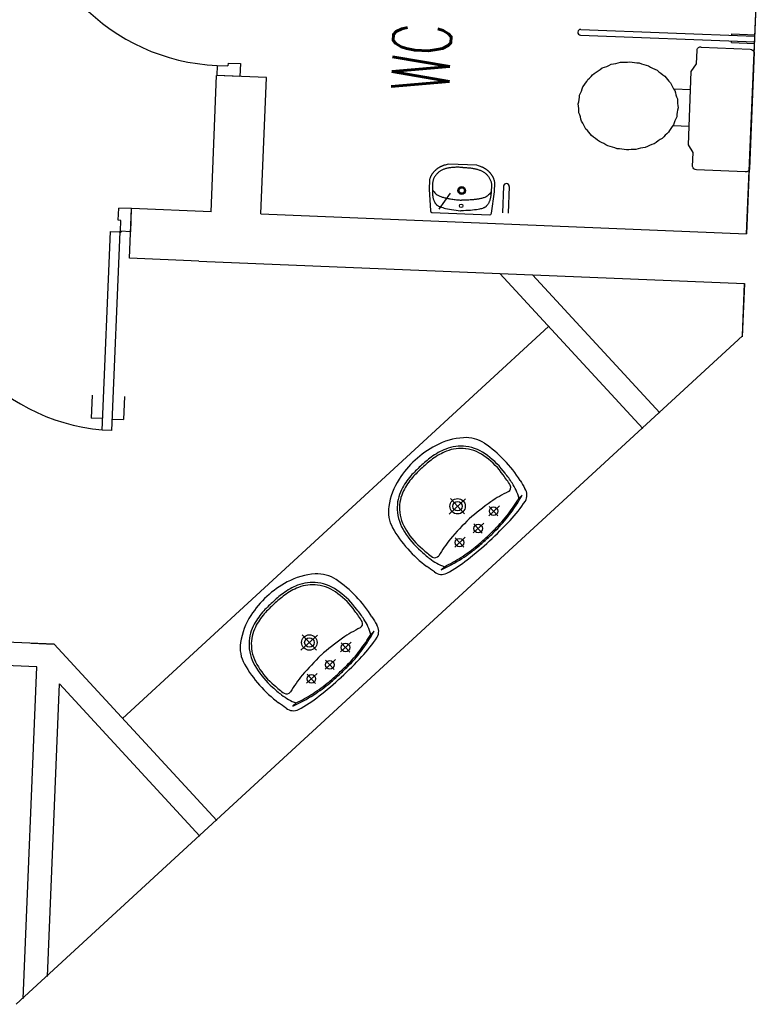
# Model space of a CAD drawing. Header units: millimetres. Extents: x 941089 to 2922714, y 799810 to 1997150.
# Tile 92 of 99: x 1011680 to 1014886, y 967991 to 972244. Entities that reach past the tile are written whole.
import ezdxf

# ---------------------------------------------------------------- set-up
doc = ezdxf.new("R2010")
doc.units = ezdxf.units.MM
doc.header["$LTSCALE"] = 10
doc.linetypes.add('DASHDOT', pattern=[1, 0.5, -0.25, 0, -0.25])
for name, color, linetype in [('FO-00$0$PL-00$0$DOOR', 21, 'Continuous'), ('FO-00$0$PL-00$0$FITTINGS-BATHROOM', 21, 'Continuous'), ('FO-00$0$PL-00$0$FITTINGS-MECH', 21, 'Continuous'), ('FO-00$0$PL-00$0$TEXT-35', 21, 'Continuous'), ('FO-00$0$PL-00$0$WALL-INTERNAL', 21, 'Continuous'), ('FO-00$0$PL-00$1$WALL-INTERNAL', 4, 'Continuous'), ('FO-00$0$WALL-INTERNAL', 4, 'Continuous'), ('FO-00$0$WALL-STUD-PARTITIONS', 2, 'Continuous'), ('REVISION', 1, 'DASHDOT')]:
    doc.layers.add(name, color=color, linetype=linetype)
doc.styles.add('FO-00$0$PL-00$0$PL-01$0$STANDARD', font='romans.shx', dxfattribs={"width": 0.6})

# ---------------------------------------------------------------- blocks, each defined once
blk = doc.blocks.new('FO-00')
at = {"layer": 'FO-00$0$PL-00$0$DOOR', "color": 21}
for p, q in [((1012532.3, 972047.2, 0), (1012530.5, 972003.2, 0)), ((1012532.3, 972047.2, 0), (1012579.1, 972045.3, 0)), ((1012579.6, 972057.2, 0), (1012579.1, 972045.3, 0)), ((1012579.6, 972057.2, 0), (1012632.7, 972055.1, 0)), ((1012632.7, 972055.1, 0), (1012630.4, 971999.1, 0)), ((1012630.1, 971999.1, 0), (1012530.2, 972003.2, 0)), ((1012105.1, 971377.7, 0), (1012107.3, 971430.8, 0)), ((1012163.2, 971428.5, 0), (1012107.3, 971430.8, 0)), ((1012159.1, 971328.6, 0), (1012163.2, 971428.5, 0)), ((1012117.1, 971377.2, 0), (1012105.1, 971377.7, 0)), ((1012115.1, 971330.4, 0), (1012117.1, 971377.2, 0)), ((1012159.1, 971328.6, 0), (1012114.8, 971330.4, 0)), ((1011992.8, 970622.9, 0), (1011988.7, 970522.9, 0)), ((1012132.6, 970617.1, 0), (1012128.5, 970517.2, 0)), ((1012038.6, 970520.9, 0), (1011988.7, 970522.9, 0)), ((1012078.6, 970519.2, 0), (1012128.5, 970517.2, 0))]:
    blk.add_line(p, q, dxfattribs=at)
at = {"layer": 'FO-00$0$PL-00$0$DOOR', "color": 21, "elevation": 0}
blk.add_lwpolyline([(1012071.9, 971329.1), (1012111.8, 971327.4), (1012076.5, 970469.3), (1012036.6, 970470.9)], close=True, dxfattribs=at)
at = {"layer": 'FO-00$0$PL-00$0$DOOR', "color": 21}
blk.add_circle((1012114.8, 971327.4, 0), 3, dxfattribs=at)
for centre, start, end in [((1012567.4, 972908.4, 0), 180.5335, 267.6633), ((1012115.1, 971330.4, 0), 177.6433, 264.773)]:
    blk.add_arc(centre, 862, start, end, dxfattribs=at)
at = {"layer": 'FO-00$0$PL-00$0$FITTINGS-BATHROOM', "color": 21}
for p, q in [((1014102.3, 972202.8, 0), (1014854.2, 972173.1, 0)), ((1014102.3, 972202.8, 0), (1014854.2, 972173.1, 0)), ((1014101.3, 972177.9, 0), (1014853.2, 972148.1, 0)), ((1014101.3, 972177.9, 0), (1014853.2, 972148.1, 0)), ((1014753.4, 972146, 0), (1014753.6, 972152, 0)), ((1014753.4, 972146, 0), (1014753.6, 972152, 0)), ((1014753.4, 972146, 0), (1014853.3, 972142.1, 0)), ((1014753.4, 972146, 0), (1014853.3, 972142.1, 0)), ((1014754.6, 972177, 0), (1014754.9, 972183, 0)), ((1014754.6, 972177, 0), (1014754.9, 972183, 0)), ((1014754.9, 972183, 0), (1014854.8, 972179, 0)), ((1014754.9, 972183, 0), (1014854.8, 972179, 0)), ((1013473, 971592.1, 0), (1013472, 971591.2, 0)), ((1013474, 971593, 0), (1013473, 971592.1, 0)), ((1013475, 971594, 0), (1013474, 971593, 0)), ((1013476, 971594.9, 0), (1013475, 971594, 0)), ((1013476.9, 971595.7, 0), (1013476, 971594.9, 0)), ((1013477.9, 971596.6, 0), (1013476.9, 971595.7, 0)), ((1013478.8, 971597.5, 0), (1013477.9, 971596.6, 0)), ((1013479.8, 971598.3, 0), (1013478.8, 971597.5, 0)), ((1013480.7, 971599.1, 0), (1013479.8, 971598.3, 0)), ((1013481.7, 971599.8, 0), (1013480.7, 971599.1, 0)), ((1013482.6, 971600.5, 0), (1013481.7, 971599.8, 0)), ((1013483.5, 971601.2, 0), (1013482.6, 971600.5, 0)), ((1013484.4, 971601.8, 0), (1013483.5, 971601.2, 0)), ((1013485.3, 971602.4, 0), (1013484.4, 971601.8, 0)), ((1013486.1, 971602.9, 0), (1013485.3, 971602.4, 0)), ((1013487, 971603.4, 0), (1013486.1, 971602.9, 0)), ((1013487.8, 971603.9, 0), (1013487, 971603.4, 0)), ((1013488.6, 971604.4, 0), (1013487.8, 971603.9, 0)), ((1013489.5, 971604.9, 0), (1013488.6, 971604.4, 0)), ((1013490.3, 971605.3, 0), (1013489.5, 971604.9, 0)), ((1013491, 971605.8, 0), (1013490.3, 971605.3, 0)), ((1013491.8, 971606.2, 0), (1013491, 971605.8, 0)), ((1013492.6, 971606.7, 0), (1013491.8, 971606.2, 0)), ((1013493.4, 971607.1, 0), (1013492.6, 971606.7, 0)), ((1013494.2, 971607.5, 0), (1013493.4, 971607.1, 0)), ((1013495, 971608, 0), (1013494.2, 971607.5, 0)), ((1013495.9, 971608.4, 0), (1013495, 971608, 0)), ((1013496.8, 971608.9, 0), (1013495.9, 971608.4, 0)), ((1013497.7, 971609.4, 0), (1013496.8, 971608.9, 0)), ((1013500, 971592.9, 0), (1013497.4, 971591.5, 0)), ((1013498.7, 971609.8, 0), (1013497.7, 971609.4, 0)), ((1013499.7, 971610.4, 0), (1013498.7, 971609.8, 0)), ((1013500.9, 971610.9, 0), (1013499.7, 971610.4, 0)), ((1013502.6, 971594.3, 0), (1013500, 971592.9, 0)), ((1013502.1, 971611.4, 0), (1013500.9, 971610.9, 0)), ((1013503.3, 971612, 0), (1013502.1, 971611.4, 0)), ((1013505.3, 971595.6, 0), (1013502.6, 971594.3, 0)), ((1013504.7, 971612.6, 0), (1013503.3, 971612, 0)), ((1013506.3, 971613.3, 0), (1013504.7, 971612.6, 0)), ((1013508.1, 971596.8, 0), (1013505.3, 971595.6, 0)), ((1013508.1, 971614, 0), (1013506.3, 971613.3, 0)), ((1013510.3, 971614.8, 0), (1013508.1, 971614, 0)), ((1013511, 971598, 0), (1013508.1, 971596.8, 0)), ((1013513, 971615.7, 0), (1013510.3, 971614.8, 0)), ((1013513.9, 971599, 0), (1013511, 971598, 0)), ((1013516.5, 971616.7, 0), (1013513, 971615.7, 0)), ((1013516.9, 971600.1, 0), (1013513.9, 971599, 0)), ((1013520.8, 971617.8, 0), (1013516.5, 971616.7, 0)), ((1013520, 971601, 0), (1013516.9, 971600.1, 0)), ((1013523.1, 971601.9, 0), (1013520, 971601, 0)), ((1013526.2, 971619, 0), (1013520.8, 971617.8, 0)), ((1013526.3, 971602.6, 0), (1013523.1, 971601.9, 0)), ((1013532.7, 971620.4, 0), (1013526.2, 971619, 0)), ((1013529.6, 971603.4, 0), (1013526.3, 971602.6, 0)), ((1013533, 971604, 0), (1013529.6, 971603.4, 0)), ((1013653.8, 971615.4, 0), (1013532.7, 971620.4, 0)), ((1013536.4, 971604.6, 0), (1013533, 971604, 0)), ((1013539.9, 971605.1, 0), (1013536.4, 971604.6, 0)), ((1013543.5, 971605.5, 0), (1013539.9, 971605.1, 0)), ((1013547.2, 971605.9, 0), (1013543.5, 971605.5, 0)), ((1013551, 971606.2, 0), (1013547.2, 971605.9, 0)), ((1013554.9, 971606.4, 0), (1013551, 971606.2, 0)), ((1013559, 971606.6, 0), (1013554.9, 971606.4, 0)), ((1013563.2, 971606.8, 0), (1013559, 971606.6, 0)), ((1013567.6, 971606.8, 0), (1013563.2, 971606.8, 0)), ((1013572.2, 971606.8, 0), (1013567.6, 971606.8, 0)), ((1013577, 971606.7, 0), (1013572.2, 971606.8, 0)), ((1013582, 971606.6, 0), (1013577, 971606.7, 0)), ((1013587.2, 971606.3, 0), (1013582, 971606.6, 0)), ((1013592.7, 971605.9, 0), (1013587.2, 971606.3, 0)), ((1013592.7, 971605.9, 0), (1013598.3, 971605.8, 0)), ((1013598.3, 971605.8, 0), (1013603.5, 971605.7, 0)), ((1013603.5, 971605.7, 0), (1013608.5, 971605.4, 0)), ((1013608.5, 971605.4, 0), (1013613.3, 971605.1, 0)), ((1013613.3, 971605.1, 0), (1013617.9, 971604.8, 0)), ((1013617.9, 971604.8, 0), (1013622.2, 971604.3, 0)), ((1013622.2, 971604.3, 0), (1013626.4, 971603.8, 0)), ((1013626.4, 971603.8, 0), (1013630.4, 971603.3, 0)), ((1013630.4, 971603.3, 0), (1013634.3, 971602.7, 0)), ((1013634.3, 971602.7, 0), (1013638.1, 971602.1, 0)), ((1013638.1, 971602.1, 0), (1013641.8, 971601.4, 0)), ((1013641.8, 971601.4, 0), (1013645.3, 971600.7, 0)), ((1013645.3, 971600.7, 0), (1013648.8, 971599.9, 0)), ((1013648.8, 971599.9, 0), (1013652.1, 971599.1, 0)), ((1013652.1, 971599.1, 0), (1013655.4, 971598.1, 0)), ((1013660.1, 971613.5, 0), (1013653.8, 971615.4, 0)), ((1013655.4, 971598.1, 0), (1013658.6, 971597.2, 0)), ((1013658.6, 971597.2, 0), (1013661.7, 971596.1, 0)), ((1013665.4, 971611.8, 0), (1013660.1, 971613.5, 0)), ((1013661.7, 971596.1, 0), (1013664.8, 971595, 0)), ((1013664.8, 971595, 0), (1013667.8, 971593.8, 0)), ((1013669.6, 971610.3, 0), (1013665.4, 971611.8, 0)), ((1013667.8, 971593.8, 0), (1013670.7, 971592.6, 0)), ((1013673, 971609.1, 0), (1013669.6, 971610.3, 0)), ((1013670.7, 971592.6, 0), (1013673.5, 971591.2, 0)), ((1013675.7, 971608, 0), (1013673, 971609.1, 0)), ((1013677.8, 971607, 0), (1013675.7, 971608, 0)), ((1013679.5, 971606.1, 0), (1013677.8, 971607, 0)), ((1013681, 971605.4, 0), (1013679.5, 971606.1, 0)), ((1013682.3, 971604.6, 0), (1013681, 971605.4, 0)), ((1013683.6, 971603.9, 0), (1013682.3, 971604.6, 0)), ((1013684.7, 971603.3, 0), (1013683.6, 971603.9, 0)), ((1013685.8, 971602.7, 0), (1013684.7, 971603.3, 0)), ((1013686.8, 971602.1, 0), (1013685.8, 971602.7, 0)), ((1013687.7, 971601.5, 0), (1013686.8, 971602.1, 0)), ((1013688.6, 971601, 0), (1013687.7, 971601.5, 0)), ((1013689.4, 971600.4, 0), (1013688.6, 971601, 0)), ((1013690.3, 971599.9, 0), (1013689.4, 971600.4, 0)), ((1013691.1, 971599.4, 0), (1013690.3, 971599.9, 0)), ((1013691.8, 971598.9, 0), (1013691.1, 971599.4, 0)), ((1013692.6, 971598.4, 0), (1013691.8, 971598.9, 0)), ((1013693.3, 971597.9, 0), (1013692.6, 971598.4, 0)), ((1013694.1, 971597.4, 0), (1013693.3, 971597.9, 0)), ((1013694.8, 971596.9, 0), (1013694.1, 971597.4, 0)), ((1013695.6, 971596.3, 0), (1013694.8, 971596.9, 0)), ((1013696.3, 971595.8, 0), (1013695.6, 971596.3, 0)), ((1013697.1, 971595.3, 0), (1013696.3, 971595.8, 0)), ((1013697.9, 971594.7, 0), (1013697.1, 971595.3, 0)), ((1013698.7, 971594.1, 0), (1013697.9, 971594.7, 0)), ((1013699.6, 971593.5, 0), (1013698.7, 971594.1, 0)), ((1013700.4, 971592.9, 0), (1013699.6, 971593.5, 0)), ((1013701.2, 971592.2, 0), (1013700.4, 971592.9, 0)), ((1013702.1, 971591.4, 0), (1013701.2, 971592.2, 0)), ((1013449.2, 971551.9, 0), (1013447.6, 971512.3, 0)), ((1013450.8, 971557.8, 0), (1013450.4, 971556.9, 0)), ((1013451.9, 971560.6, 0), (1013450.8, 971557.8, 0)), ((1013452.8, 971562.8, 0), (1013451.9, 971560.6, 0)), ((1013453.5, 971564.7, 0), (1013452.8, 971562.8, 0)), ((1013454.2, 971566.4, 0), (1013453.5, 971564.7, 0)), ((1013454.8, 971567.9, 0), (1013454.2, 971566.4, 0)), ((1013455.5, 971569.3, 0), (1013454.8, 971567.9, 0)), ((1013456.1, 971570.6, 0), (1013455.5, 971569.3, 0)), ((1013456.7, 971571.8, 0), (1013456.1, 971570.6, 0)), ((1013457.4, 971573, 0), (1013456.7, 971571.8, 0)), ((1013458.1, 971574.2, 0), (1013457.4, 971573, 0)), ((1013458.9, 971575.4, 0), (1013458.1, 971574.2, 0)), ((1013459.7, 971576.7, 0), (1013458.9, 971575.4, 0)), ((1013460.6, 971578, 0), (1013459.7, 971576.7, 0)), ((1013461.6, 971579.3, 0), (1013460.6, 971578, 0)), ((1013462.6, 971580.7, 0), (1013461.6, 971579.3, 0)), ((1013463.6, 971582, 0), (1013462.6, 971580.7, 0)), ((1013464.6, 971583.3, 0), (1013463.6, 971582, 0)), ((1013464.4, 971549.8, 0), (1013463.8, 971547.1, 0)), ((1013465.2, 971552.4, 0), (1013464.4, 971549.8, 0)), ((1013465.7, 971584.6, 0), (1013464.6, 971583.3, 0)), ((1013466.1, 971555, 0), (1013465.2, 971552.4, 0)), ((1013466.8, 971585.8, 0), (1013465.7, 971584.6, 0)), ((1013467.1, 971557.6, 0), (1013466.1, 971555, 0)), ((1013467.8, 971587, 0), (1013466.8, 971585.8, 0)), ((1013468.3, 971560.2, 0), (1013467.1, 971557.6, 0)), ((1013468.9, 971588.1, 0), (1013467.8, 971587, 0)), ((1013469.8, 971562.9, 0), (1013468.3, 971560.2, 0)), ((1013469.9, 971589.2, 0), (1013468.9, 971588.1, 0)), ((1013471.3, 971565.6, 0), (1013469.8, 971562.9, 0)), ((1013471, 971590.2, 0), (1013469.9, 971589.2, 0)), ((1013472, 971591.2, 0), (1013471, 971590.2, 0)), ((1013473.1, 971568.3, 0), (1013471.3, 971565.6, 0)), ((1013474.9, 971570.9, 0), (1013473.1, 971568.3, 0)), ((1013476.9, 971573.5, 0), (1013474.9, 971570.9, 0)), ((1013479, 971576, 0), (1013476.9, 971573.5, 0)), ((1013481.1, 971578.4, 0), (1013479, 971576, 0)), ((1013483.3, 971580.6, 0), (1013481.1, 971578.4, 0)), ((1013485.5, 971582.7, 0), (1013483.3, 971580.6, 0)), ((1013487.8, 971584.7, 0), (1013485.5, 971582.7, 0)), ((1013490.1, 971586.6, 0), (1013487.8, 971584.7, 0)), ((1013492.5, 971588.3, 0), (1013490.1, 971586.6, 0)), ((1013494.9, 971590, 0), (1013492.5, 971588.3, 0)), ((1013497.4, 971591.5, 0), (1013494.9, 971590, 0)), ((1013673.5, 971591.2, 0), (1013676.3, 971589.9, 0)), ((1013676.3, 971589.9, 0), (1013679, 971588.4, 0)), ((1013679, 971588.4, 0), (1013681.6, 971586.9, 0)), ((1013681.6, 971586.9, 0), (1013684.1, 971585.3, 0)), ((1013684.1, 971585.3, 0), (1013686.5, 971583.7, 0)), ((1013686.5, 971583.7, 0), (1013688.9, 971581.9, 0)), ((1013688.9, 971581.9, 0), (1013691.1, 971580.1, 0)), ((1013691.1, 971580.1, 0), (1013693.4, 971578.2, 0)), ((1013693.4, 971578.2, 0), (1013695.5, 971576.1, 0)), ((1013695.5, 971576.1, 0), (1013697.6, 971574, 0)), ((1013697.6, 971574, 0), (1013699.7, 971571.7, 0)), ((1013699.7, 971571.7, 0), (1013701.7, 971569.2, 0)), ((1013701.7, 971569.2, 0), (1013703.6, 971566.7, 0)), ((1013702.9, 971590.7, 0), (1013702.1, 971591.4, 0)), ((1013703.8, 971589.8, 0), (1013702.9, 971590.7, 0)), ((1013703.6, 971566.7, 0), (1013705.5, 971564, 0)), ((1013704.7, 971589, 0), (1013703.8, 971589.8, 0)), ((1013705.5, 971588.1, 0), (1013704.7, 971589, 0)), ((1013706.4, 971587.2, 0), (1013705.5, 971588.1, 0)), ((1013705.5, 971564, 0), (1013707.2, 971561.3, 0)), ((1013707.3, 971586.2, 0), (1013706.4, 971587.2, 0)), ((1013707.2, 971561.3, 0), (1013708.9, 971558.5, 0)), ((1013708.2, 971585.2, 0), (1013707.3, 971586.2, 0)), ((1013709.1, 971584.3, 0), (1013708.2, 971585.2, 0)), ((1013708.9, 971558.5, 0), (1013710.4, 971555.7, 0)), ((1013710, 971583.3, 0), (1013709.1, 971584.3, 0)), ((1013710.9, 971582.3, 0), (1013710, 971583.3, 0)), ((1013710.4, 971555.7, 0), (1013711.7, 971552.9, 0)), ((1013711.9, 971581.2, 0), (1013710.9, 971582.3, 0)), ((1013711.7, 971552.9, 0), (1013712.9, 971550.1, 0)), ((1013712.8, 971580.2, 0), (1013711.9, 971581.2, 0)), ((1013713.7, 971579.1, 0), (1013712.8, 971580.2, 0)), ((1013712.9, 971550.1, 0), (1013713.9, 971547.4, 0)), ((1013714.7, 971577.9, 0), (1013713.7, 971579.1, 0)), ((1013715.6, 971576.8, 0), (1013714.7, 971577.9, 0)), ((1013716.6, 971575.5, 0), (1013715.6, 971576.8, 0)), ((1013717.5, 971574.2, 0), (1013716.6, 971575.5, 0)), ((1013718.5, 971572.8, 0), (1013717.5, 971574.2, 0)), ((1013719.5, 971571.4, 0), (1013718.5, 971572.8, 0)), ((1013720.4, 971570, 0), (1013719.5, 971571.4, 0)), ((1013721.3, 971568.6, 0), (1013720.4, 971570, 0)), ((1013722.1, 971567.2, 0), (1013721.3, 971568.6, 0)), ((1013722.9, 971565.8, 0), (1013722.1, 971567.2, 0)), ((1013723.6, 971564.5, 0), (1013722.9, 971565.8, 0)), ((1013724.3, 971563.2, 0), (1013723.6, 971564.5, 0)), ((1013724.9, 971562, 0), (1013724.3, 971563.2, 0)), ((1013725.5, 971560.7, 0), (1013724.9, 971562, 0)), ((1013726, 971559.4, 0), (1013725.5, 971560.7, 0)), ((1013726.5, 971558.1, 0), (1013726, 971559.4, 0)), ((1013727, 971556.6, 0), (1013726.5, 971558.1, 0)), ((1013727.5, 971555, 0), (1013727, 971556.6, 0)), ((1013728.1, 971553.3, 0), (1013727.5, 971555, 0)), ((1013728.6, 971551.4, 0), (1013728.1, 971553.3, 0)), ((1013729.3, 971549.1, 0), (1013728.6, 971551.4, 0)), ((1013730.2, 971546.2, 0), (1013729.3, 971549.1, 0)), ((1013447.6, 971512.3, 0), (1013452.9, 971418.8, 0)), ((1013461.8, 971510.4, 0), (1013461.7, 971507.4, 0)), ((1013461.7, 971507.4, 0), (1013461.8, 971504.3, 0)), ((1013461.9, 971522.3, 0), (1013461.8, 971519.4, 0)), ((1013461.8, 971519.4, 0), (1013461.8, 971516.4, 0)), ((1013461.8, 971516.4, 0), (1013461.8, 971513.4, 0)), ((1013461.8, 971513.4, 0), (1013461.8, 971510.4, 0)), ((1013462, 971528.1, 0), (1013461.9, 971525.2, 0)), ((1013461.9, 971525.2, 0), (1013461.9, 971522.3, 0)), ((1013462.2, 971533.7, 0), (1013462, 971530.9, 0)), ((1013462, 971530.9, 0), (1013462, 971528.1, 0)), ((1013462.1, 971510.8, 0), (1013465.7, 971505.4, 0)), ((1013462.3, 971536.5, 0), (1013462.2, 971533.7, 0)), ((1013462.6, 971539.2, 0), (1013462.3, 971536.5, 0)), ((1013462.9, 971541.9, 0), (1013462.6, 971539.2, 0)), ((1013463.3, 971544.5, 0), (1013462.9, 971541.9, 0)), ((1013463.8, 971547.1, 0), (1013463.3, 971544.5, 0)), ((1013713.9, 971547.4, 0), (1013714.8, 971544.7, 0)), ((1013714.8, 971544.7, 0), (1013715.4, 971542, 0)), ((1013715.4, 971542, 0), (1013716, 971539.3, 0)), ((1013716, 971508.8, 0), (1013715.8, 971505.9, 0)), ((1013716, 971539.3, 0), (1013716.4, 971536.7, 0)), ((1013716.2, 971511.8, 0), (1013716, 971508.8, 0)), ((1013716.4, 971514.7, 0), (1013716.2, 971511.8, 0)), ((1013716.4, 971536.7, 0), (1013716.6, 971534, 0)), ((1013716.6, 971517.5, 0), (1013716.4, 971514.7, 0)), ((1013716.6, 971534, 0), (1013716.8, 971531.4, 0)), ((1013716.8, 971520.4, 0), (1013716.6, 971517.5, 0)), ((1013716.8, 971531.4, 0), (1013716.9, 971528.7, 0)), ((1013716.9, 971523.2, 0), (1013716.8, 971520.4, 0)), ((1013716.9, 971528.7, 0), (1013716.9, 971525.9, 0)), ((1013716.9, 971525.9, 0), (1013716.9, 971523.2, 0)), ((1013729.6, 971500.7, 0), (1013731.3, 971540.2, 0)), ((1013730.5, 971545.4, 0), (1013730.2, 971546.2, 0)), ((1013768.8, 971524.8, 0), (1013764.2, 971409.8, 0)), ((1013793.8, 971523.8, 0), (1013789.2, 971408.9, 0)), ((1013461.8, 971504.3, 0), (1013461.8, 971501.3, 0)), ((1013461.8, 971501.3, 0), (1013461.9, 971498.2, 0)), ((1013461.9, 971498.2, 0), (1013462, 971495.1, 0)), ((1013462, 971495.1, 0), (1013462.2, 971492, 0)), ((1013462.2, 971492, 0), (1013462.5, 971488.8, 0)), ((1013462.5, 971488.8, 0), (1013462.8, 971485.7, 0)), ((1013462.8, 971485.7, 0), (1013463.2, 971482.6, 0)), ((1013463.2, 971482.6, 0), (1013463.7, 971479.6, 0)), ((1013463.7, 971479.6, 0), (1013464.3, 971476.6, 0)), ((1013464.3, 971476.6, 0), (1013465, 971473.6, 0)), ((1013465, 971473.6, 0), (1013465.7, 971470.8, 0)), ((1013465.7, 971505.4, 0), (1013469.1, 971500.8, 0)), ((1013465.7, 971470.8, 0), (1013466.5, 971468, 0)), ((1013466.5, 971468, 0), (1013467.4, 971465.3, 0)), ((1013467.4, 971465.3, 0), (1013468.4, 971462.8, 0)), ((1013469.1, 971500.8, 0), (1013472.4, 971496.9, 0)), ((1013472.4, 971496.9, 0), (1013475.6, 971493.6, 0)), ((1013475.6, 971493.6, 0), (1013478.7, 971490.9, 0)), ((1013478.7, 971490.9, 0), (1013481.8, 971488.5, 0)), ((1013481.8, 971488.5, 0), (1013484.9, 971486.6, 0)), ((1013484.9, 971486.6, 0), (1013488, 971484.9, 0)), ((1013488, 971484.9, 0), (1013491.3, 971483.3, 0)), ((1013491.3, 971483.3, 0), (1013494.5, 971481.9, 0)), ((1013491.4, 971425.4, 0), (1013540.1, 971494.6, 0)), ((1013494.5, 971481.9, 0), (1013497.9, 971480.6, 0)), ((1013497.9, 971480.6, 0), (1013501.2, 971479.4, 0)), ((1013501.2, 971479.4, 0), (1013504.6, 971478.3, 0)), ((1013504.6, 971478.3, 0), (1013508, 971477.3, 0)), ((1013508, 971477.3, 0), (1013511.4, 971476.4, 0)), ((1013511.4, 971476.4, 0), (1013514.8, 971475.5, 0)), ((1013514.8, 971475.5, 0), (1013518.1, 971474.7, 0)), ((1013518.1, 971474.7, 0), (1013521.5, 971473.9, 0)), ((1013521.5, 971473.9, 0), (1013524.9, 971473.2, 0)), ((1013524.9, 971473.2, 0), (1013528.4, 971472.4, 0)), ((1013528.4, 971472.4, 0), (1013532.2, 971471.7, 0)), ((1013532.2, 971471.7, 0), (1013536.1, 971471, 0)), ((1013536.1, 971471, 0), (1013540.4, 971470.3, 0)), ((1013540.4, 971470.3, 0), (1013545, 971469.6, 0)), ((1013545, 971469.6, 0), (1013549.9, 971468.8, 0)), ((1013549.9, 971468.8, 0), (1013555.2, 971468.1, 0)), ((1013555.2, 971468.1, 0), (1013560.6, 971467.4, 0)), ((1013560.6, 971467.4, 0), (1013566.2, 971466.7, 0)), ((1013566.2, 971466.7, 0), (1013571.7, 971466.1, 0)), ((1013571.7, 971466.1, 0), (1013577.1, 971465.5, 0)), ((1013577.1, 971465.5, 0), (1013582.3, 971465, 0)), ((1013582.3, 971465, 0), (1013587.2, 971464.7, 0)), ((1013592.1, 971464.6, 0), (1013587.2, 971464.7, 0)), ((1013597.3, 971464.7, 0), (1013592.1, 971464.6, 0)), ((1013602.8, 971464.8, 0), (1013597.3, 971464.7, 0)), ((1013608.3, 971464.9, 0), (1013602.8, 971464.8, 0)), ((1013613.9, 971465.2, 0), (1013608.3, 971464.9, 0)), ((1013619.4, 971465.4, 0), (1013613.9, 971465.2, 0)), ((1013624.7, 971465.7, 0), (1013619.4, 971465.4, 0)), ((1013629.7, 971466.1, 0), (1013624.7, 971465.7, 0)), ((1013634.4, 971466.4, 0), (1013629.7, 971466.1, 0)), ((1013638.6, 971466.8, 0), (1013634.4, 971466.4, 0)), ((1013642.7, 971467.1, 0), (1013638.6, 971466.8, 0)), ((1013646.4, 971467.6, 0), (1013642.7, 971467.1, 0)), ((1013650, 971468, 0), (1013646.4, 971467.6, 0)), ((1013653.5, 971468.5, 0), (1013650, 971468, 0)), ((1013656.9, 971469, 0), (1013653.5, 971468.5, 0)), ((1013660.3, 971469.5, 0), (1013656.9, 971469, 0)), ((1013663.7, 971470.1, 0), (1013660.3, 971469.5, 0)), ((1013667.2, 971470.7, 0), (1013663.7, 971470.1, 0)), ((1013670.6, 971471.4, 0), (1013667.2, 971470.7, 0)), ((1013674.1, 971472.2, 0), (1013670.6, 971471.4, 0)), ((1013677.6, 971473.2, 0), (1013674.1, 971472.2, 0)), ((1013681, 971474.2, 0), (1013677.6, 971473.2, 0)), ((1013684.4, 971475.3, 0), (1013681, 971474.2, 0)), ((1013687.7, 971476.6, 0), (1013684.4, 971475.3, 0)), ((1013691, 971478.1, 0), (1013687.7, 971476.6, 0)), ((1013694.3, 971479.8, 0), (1013691, 971478.1, 0)), ((1013697.5, 971481.8, 0), (1013694.3, 971479.8, 0)), ((1013700.9, 971484.3, 0), (1013697.5, 971481.8, 0)), ((1013704.3, 971487.3, 0), (1013700.9, 971484.3, 0)), ((1013707.9, 971490.9, 0), (1013704.3, 971487.3, 0)), ((1013711.7, 971495.2, 0), (1013707.9, 971490.9, 0)), ((1013710, 971466.4, 0), (1013709.1, 971463.5, 0)), ((1013710.9, 971469.3, 0), (1013710, 971466.4, 0)), ((1013711.6, 971472.4, 0), (1013710.9, 971469.3, 0)), ((1013712.3, 971475.4, 0), (1013711.6, 971472.4, 0)), ((1013715.7, 971500.3, 0), (1013711.7, 971495.2, 0)), ((1013712.9, 971478.5, 0), (1013712.3, 971475.4, 0)), ((1013713.4, 971481.6, 0), (1013712.9, 971478.5, 0)), ((1013713.8, 971484.6, 0), (1013713.4, 971481.6, 0)), ((1013714.2, 971487.7, 0), (1013713.8, 971484.6, 0)), ((1013714.6, 971490.8, 0), (1013714.2, 971487.7, 0)), ((1013714.9, 971493.8, 0), (1013714.6, 971490.8, 0)), ((1013715.1, 971496.9, 0), (1013714.9, 971493.8, 0)), ((1013715.4, 971499.9, 0), (1013715.1, 971496.9, 0)), ((1013715.6, 971502.9, 0), (1013715.4, 971499.9, 0)), ((1013715.8, 971505.9, 0), (1013715.6, 971502.9, 0)), ((1013716.7, 971407.9, 0), (1013729.6, 971500.7, 0)), ((1013468.4, 971462.8, 0), (1013469.5, 971460.4, 0)), ((1013469.5, 971460.4, 0), (1013470.6, 971458.1, 0)), ((1013470.6, 971458.1, 0), (1013471.7, 971455.9, 0)), ((1013471.7, 971455.9, 0), (1013472.8, 971453.9, 0)), ((1013472.8, 971453.9, 0), (1013474, 971452.1, 0)), ((1013474, 971452.1, 0), (1013475.1, 971450.4, 0)), ((1013475.1, 971450.4, 0), (1013476.3, 971448.8, 0)), ((1013476.3, 971448.8, 0), (1013477.4, 971447.4, 0)), ((1013477.4, 971447.4, 0), (1013478.6, 971446.1, 0)), ((1013478.6, 971446.1, 0), (1013479.9, 971444.9, 0)), ((1013479.9, 971444.9, 0), (1013481.3, 971443.8, 0)), ((1013481.3, 971443.8, 0), (1013482.8, 971442.7, 0)), ((1013482.8, 971442.7, 0), (1013484.4, 971441.5, 0)), ((1013484.4, 971441.5, 0), (1013486.3, 971440.4, 0)), ((1013486.3, 971440.4, 0), (1013488.4, 971439.2, 0)), ((1013488.4, 971439.2, 0), (1013490.9, 971438, 0)), ((1013490.9, 971438, 0), (1013493.8, 971436.7, 0)), ((1013493.8, 971436.7, 0), (1013497.2, 971435.3, 0)), ((1013497.2, 971435.3, 0), (1013501.3, 971433.9, 0)), ((1013501.3, 971433.9, 0), (1013506.2, 971432.4, 0)), ((1013506.2, 971432.4, 0), (1013511.9, 971430.9, 0)), ((1013511.9, 971430.9, 0), (1013518.6, 971429.3, 0)), ((1013518.6, 971429.3, 0), (1013526.4, 971427.6, 0)), ((1013526.4, 971427.6, 0), (1013535, 971425.9, 0)), ((1013535, 971425.9, 0), (1013544.2, 971424.2, 0)), ((1013544.2, 971424.2, 0), (1013553.9, 971422.7, 0)), ((1013553.9, 971422.7, 0), (1013563.8, 971421.3, 0)), ((1013635.4, 971421.7, 0), (1013626.1, 971420.8, 0)), ((1013644.1, 971422.7, 0), (1013635.4, 971421.7, 0)), ((1013652, 971423.7, 0), (1013644.1, 971422.7, 0)), ((1013658.8, 971424.8, 0), (1013652, 971423.7, 0)), ((1013664.7, 971425.9, 0), (1013658.8, 971424.8, 0)), ((1013669.6, 971426.9, 0), (1013664.7, 971425.9, 0)), ((1013673.8, 971428, 0), (1013669.6, 971426.9, 0)), ((1013677.4, 971429.1, 0), (1013673.8, 971428, 0)), ((1013680.4, 971430.1, 0), (1013677.4, 971429.1, 0)), ((1013682.9, 971431.2, 0), (1013680.4, 971430.1, 0)), ((1013685.1, 971432.2, 0), (1013682.9, 971431.2, 0)), ((1013687.1, 971433.2, 0), (1013685.1, 971432.2, 0)), ((1013688.8, 971434.1, 0), (1013687.1, 971433.2, 0)), ((1013690.4, 971435.1, 0), (1013688.8, 971434.1, 0)), ((1013691.9, 971436.2, 0), (1013690.4, 971435.1, 0)), ((1013693.2, 971437.3, 0), (1013691.9, 971436.2, 0)), ((1013694.5, 971438.4, 0), (1013693.2, 971437.3, 0)), ((1013695.8, 971439.7, 0), (1013694.5, 971438.4, 0)), ((1013697.1, 971441.2, 0), (1013695.8, 971439.7, 0)), ((1013698.4, 971442.8, 0), (1013697.1, 971441.2, 0)), ((1013699.7, 971444.5, 0), (1013698.4, 971442.8, 0)), ((1013701, 971446.4, 0), (1013699.7, 971444.5, 0)), ((1013702.3, 971448.5, 0), (1013701, 971446.4, 0)), ((1013703.5, 971450.7, 0), (1013702.3, 971448.5, 0)), ((1013704.8, 971453, 0), (1013703.5, 971450.7, 0)), ((1013706, 971455.5, 0), (1013704.8, 971453, 0)), ((1013707.1, 971458, 0), (1013706, 971455.5, 0)), ((1013708.2, 971460.7, 0), (1013707.1, 971458, 0)), ((1013709.1, 971463.5, 0), (1013708.2, 971460.7, 0)), ((1013459.7, 971412.1, 0), (1013709.3, 971401.8, 0)), ((1013563.8, 971421.3, 0), (1013573.6, 971420.1, 0)), ((1013573.6, 971420.1, 0), (1013583.2, 971419.2, 0)), ((1013583.2, 971419.2, 0), (1013585, 971419.1, 0)), ((1013586.8, 971419.1, 0), (1013585, 971419.1, 0)), ((1013596.4, 971419.2, 0), (1013586.8, 971419.1, 0)), ((1013606.3, 971419.5, 0), (1013596.4, 971419.2, 0)), ((1013616.3, 971420.1, 0), (1013606.3, 971419.5, 0)), ((1013626.1, 971420.8, 0), (1013616.3, 971420.1, 0)), ((1012124.2, 969225.8), (1013963.4, 970919.1)), ((1013849.7, 970190.8), (1013835.4, 970177.6)), ((1013533.9, 970108.9), (1013604.9, 970174.3)), ((1013600.8, 970109.5), (1013539.4, 970176.1)), ((1013705.3, 970101.6), (1013751, 970143.7)), ((1013744.4, 970101.1), (1013707.4, 970141.4)), ((1013638, 970027), (1013683.7, 970069.1)), ((1013677.2, 970026.5), (1013640.1, 970066.8)), ((1013558.1, 969966.2), (1013603.8, 970008.2)), ((1013597.3, 969965.6), (1013560.2, 970005.9)), ((1013499.2, 969868.1), (1013513.5, 969881.3)), ((1013209.8, 969602.1), (1013195.5, 969588.9)), ((1012894.1, 969520.3), (1012965, 969585.6)), ((1012960.9, 969520.8), (1012899.6, 969587.4)), ((1013065.4, 969513), (1013111.1, 969555)), ((1013104.6, 969512.4), (1013067.5, 969552.7)), ((1012998.2, 969438.3), (1013043.8, 969480.4)), ((1013037.3, 969437.8), (1013000.3, 969478.1)), ((1012918.3, 969377.5), (1012964, 969419.5)), ((1012957.4, 969376.9), (1012920.4, 969417.2)), ((1012859.3, 969279.5), (1012873.7, 969292.7))]:
    blk.add_line(p, q, dxfattribs=at)
for centre, radius in [((1013588.6, 971506.5, 0), 16.6), ((1013588.6, 971506.5, 0), 11.9), ((1013585.9, 971440.1, 0), 7.59), ((1013570.4, 970142.5), 33.3), ((1013570.4, 970142.5), 20.4), ((1013726.2, 970120.9), 18.4), ((1013659, 970046.3), 18.4), ((1013579.1, 969985.4), 18.4), ((1012930.5, 969553.8), 33.3), ((1012930.5, 969553.8), 20.4), ((1013086.3, 969532.2), 18.4), ((1013019.1, 969457.6), 18.4), ((1012939.2, 969396.8), 18.4)]:
    blk.add_circle(centre, radius, dxfattribs=at)
for centre, radius, start, end in [((1014101.8, 972190.3, 0), 12.5, 87.7325, 267.7325), ((1014101.8, 972190.3, 0), 12.5, 87.7325, 267.7325), ((1013463.5, 971551.3, 0), 14.2, 156.6153, 177.6301), ((1013717, 971540.8, 0), 14.2, 357.6301, 18.6448), ((1013781.3, 971524.3, 0), 12.5, 357.7325, 177.7325), ((1013460, 971419.2, 0), 7.12, 183.2171, 267.6301), ((1013709.6, 971408.9, 0), 7.12, 267.6301, 352.0431), ((1013674.7, 970029.3), 424.5, 118.0504, 132.6356), ((1013617.3, 970137), 302.5, 94.122, 118.0504), ((1013584.6, 970227.4), 174.8, 82.7527, 111.8857), ((1013605.8, 970295.9), 143.1, 55.7992, 94.122), ((1013583.3, 970217.3), 185, 51.046, 82.7529), ((1013383.8, 969969.2), 538.1, 31.8732, 55.7992), ((1013633.7, 970111.2), 301, 112.3156, 126.0332), ((1013633.8, 970111), 291.2, 112.3175, 125.984), ((1013584.6, 970227.4), 164.8, 82.7529, 111.8588), ((1013583.3, 970217.3), 175, 51.046, 82.7529), ((1013504.3, 970092), 332.6, 35.4051, 54.1398), ((1013674.7, 970029.3), 424.5, 132.6356, 147.2209), ((1013805.7, 969879.4), 588.6, 132.131, 137.9825), ((1013813.2, 969886.3), 588.6, 127.2887, 133.1402), ((1013813.2, 969886.3), 578.6, 127.2887, 133.1402), ((1013520.1, 970110.5), 298.3, 34.1842, 54.509), ((1013596.4, 970076.8), 301, 139.2381, 152.9556), ((1013805.7, 969879.4), 578.6, 132.131, 137.9825), ((1013321.2, 969937.4), 561, 31.7747, 37.3954), ((1013561.6, 970097), 284.4, 30.9094, 41.2876), ((1013572, 970095.3), 302.5, 147.2209, 171.1492), ((1013596.5, 970076.8), 291.2, 139.2872, 152.9538), ((1013780.3, 970223.5), 20.1, 299.129, 27.726), ((1013618, 970118.5), 225.3, 15.214, 33.583), ((1105987.9, 1024801.8), 107082.3, 210.624339, 210.646057), ((1013484.6, 970135.4), 174.8, 153.3856, 182.5185), ((1013484.6, 970135.4), 164.8, 153.4124, 182.5183), ((1014073.6, 969628.1), 643.6, 116.1351, 123.9815), ((1013283.5, 970498.8), 644.5, 322.3682, 331.4612), ((1013818.6, 970190.4), 51.2, 330.1747, 33.1615), ((1014703.5, 968816.2), 1670.3, 126.3323, 130.4127), ((1013279.2, 970503.4), 644.5, 322.3682, 329.6403), ((1013369.5, 970487.6), 589.6, 316.48, 326.8289), ((1013414.6, 970119.9), 143.1, 171.1492, 209.4721), ((1013494.8, 970135.8), 185, 182.5183, 214.2253), ((1013494.8, 970135.8), 175, 182.5183, 214.2253), ((1013309.7, 970469.8), 599.9, 314.7537, 323.1359), ((1013313.9, 970465.1), 599.9, 314.7537, 323.1359), ((1014798.8, 968904), 1670.3, 134.8585, 138.939), ((1012594.4, 971189.8), 1635.4, 312.9379, 317.3387), ((1013758.5, 970314.2), 538.1, 209.4721, 233.3981), ((1013626.1, 970204.2), 332.6, 211.1315, 229.8661), ((1013606.4, 970190), 298.3, 210.7623, 231.087), ((1012274.9, 971519.2), 2073.7, 313.2042, 314.6421), ((1012279.2, 971514.5), 2073.7, 313.2042, 314.6421), ((1014041.6, 969598.6), 643.6, 141.2897, 149.1362), ((1012607.1, 971201.5), 1635.4, 307.9326, 312.3334), ((1012305.2, 971547.1), 2073.7, 310.6291, 312.067), ((1012309.5, 971542.4), 2073.7, 310.6291, 312.067), ((1013616.4, 970147.5), 284.4, 223.9837, 234.3619), ((1013795.3, 970373.9), 561, 227.8759, 233.4966), ((1013265.7, 970429.3), 599.9, 302.1354, 310.5175), ((1013270, 970424.7), 599.9, 302.1354, 310.5175), ((1013590.4, 970093.1), 225.3, 231.6883, 250.0572), ((1013472.4, 969940), 20.1, 237.5453, 326.1423), ((1013239, 970457.8), 644.5, 293.81, 302.9031), ((1013234.7, 970462.5), 644.5, 295.6309, 302.9031), ((1013243, 970371.2), 589.6, 298.4424, 308.7913), ((1012977.4, 969548.3), 302.5, 94.122, 118.0504), ((1012965.9, 969707.2), 143.1, 55.7992, 94.122), ((1012548.1, 968611), 1551.5, 53.5212, 55.0181), ((1013502, 969900), 52.1, 232.8123, 294.8215), ((1013034.8, 969440.6), 424.5, 118.0504, 132.6356), ((1012944.7, 969638.7), 174.8, 82.7527, 111.8857), ((1012943.4, 969628.6), 185, 51.046, 82.7529), ((1012743.9, 969380.5), 538.1, 31.8732, 55.7992), ((1013173.4, 969297.6), 588.6, 127.2887, 133.1402), ((1012993.8, 969522.5), 301, 112.3156, 126.0332), ((1012993.9, 969522.3), 291.2, 112.3175, 125.984), ((1012944.7, 969638.7), 164.8, 82.7529, 111.8588), ((1012943.4, 969628.6), 175, 51.046, 82.7529), ((1012880.2, 969521.8), 298.3, 34.1842, 54.509), ((1012864.4, 969503.3), 332.6, 35.4051, 54.1398), ((1013034.8, 969440.6), 424.5, 132.6356, 147.2209), ((1013165.9, 969290.7), 588.6, 132.131, 137.9825), ((1013173.4, 969297.6), 578.6, 127.2887, 133.1402), ((1012956.5, 969488.2), 301, 139.2381, 152.9556), ((1012956.7, 969488.1), 291.2, 139.2872, 152.9538), ((1013165.9, 969290.7), 578.6, 132.131, 137.9825), ((1012681.3, 969348.8), 561, 31.7747, 37.3954), ((1012921.8, 969508.3), 284.4, 30.9094, 41.2876), ((1012932.2, 969506.7), 302.5, 147.2209, 171.1492), ((1013140.4, 969634.8), 20.1, 299.129, 27.726), ((1012978.1, 969529.8), 225.3, 15.214, 33.583), ((1105348, 1024213.2), 107082.3, 210.624339, 210.646057), ((1012844.7, 969546.7), 174.8, 153.3856, 182.5185), ((1012844.7, 969546.7), 164.8, 153.4124, 182.5183), ((1013433.7, 969039.4), 643.6, 116.1351, 123.9815), ((1012643.6, 969910.1), 644.5, 322.3682, 331.4612), ((1013178.7, 969601.8), 51.2, 330.1747, 33.1615), ((1012774.7, 969531.2), 143.1, 171.1492, 209.4721), ((1014063.6, 968227.5), 1670.3, 126.3323, 130.4127), ((1012639.3, 969914.7), 644.5, 322.3682, 329.6403), ((1012729.6, 969898.9), 589.6, 316.48, 326.8289), ((1012854.9, 969547.1), 185, 182.5183, 214.2253), ((1012854.9, 969547.1), 175, 182.5183, 214.2253), ((1012669.8, 969881.1), 599.9, 314.7537, 323.1359), ((1012674.1, 969876.4), 599.9, 314.7537, 323.1359), ((1014158.9, 968315.3), 1670.3, 134.8585, 138.939), ((1011954.5, 970601.2), 1635.4, 312.9379, 317.3387), ((1013118.6, 969725.5), 538.1, 209.4721, 233.3981), ((1012986.3, 969615.5), 332.6, 211.1315, 229.8661), ((1012966.6, 969601.3), 298.3, 210.7623, 231.087), ((1011635, 970930.5), 2073.7, 313.2042, 314.6421), ((1011639.3, 970925.9), 2073.7, 313.2042, 314.6421), ((1013401.7, 969009.9), 643.6, 141.2897, 149.1362), ((1012625.9, 969840.6), 599.9, 302.1354, 310.5175), ((1012630.1, 969836), 599.9, 302.1354, 310.5175), ((1011967.2, 970612.8), 1635.4, 307.9326, 312.3334), ((1011665.3, 970958.4), 2073.7, 310.6291, 312.067), ((1011669.6, 970953.7), 2073.7, 310.6291, 312.067), ((1012976.6, 969558.8), 284.4, 223.9837, 234.3619), ((1013155.4, 969785.3), 561, 227.8759, 233.4966), ((1012832.5, 969351.3), 20.1, 237.5453, 326.1423), ((1012950.5, 969504.4), 225.3, 231.6883, 250.0572), ((1012599.1, 969869.1), 644.5, 293.81, 302.9031), ((1012594.9, 969873.8), 644.5, 295.6309, 302.9031), ((1012603.2, 969782.5), 589.6, 298.4424, 308.7913), ((1011908.2, 968022.3), 1551.5, 53.5212, 55.0181), ((1012862.1, 969311.3), 52.1, 232.8123, 294.8215)]:
    blk.add_arc(centre, radius, start, end, dxfattribs=at)
at = {"layer": 'FO-00$0$PL-00$0$FITTINGS-MECH', "color": 21}
for p, q in [((1014576.3, 971942.1, 0), (1014505.8, 971944.9, 0)), ((1014570, 971783.2, 0), (1014500.7, 971786, 0))]:
    blk.add_line(p, q, dxfattribs=at)
at = {"layer": 'FO-00$0$PL-00$0$FITTINGS-MECH', "color": 21, "elevation": 0}
blk.add_lwpolyline([(1014812.6, 971587.9), (1014601.9, 971596.3, -0.33208), (1014584.7, 971610.2), (1014587, 971670), (1014566.9, 971704.5), (1014579.4, 972020.8), (1014602.2, 972053.6), (1014604.6, 972113.4, -0.501412), (1014622.9, 972125.9), (1014833.6, 972117.6, -0.33208), (1014850.8, 972103.6), (1014830.8, 971600.5, -0.501412), (1014812.6, 971587.9)], format="xyb", close=True, dxfattribs=at)
at = {"layer": 'FO-00$0$PL-00$0$FITTINGS-MECH', "color": 21}
blk.add_lwpolyline([(1014314.6, 972062.4, 0.042845), (1014354.6, 972057.4, 0.041358), (1014394.7, 972045.3, 0.047619), (1014431.5, 972026.5, 0.046559), (1014464.9, 972000.6, 0.05104), (1014489.8, 971972, 0.05018), (1014508.7, 971938.4, 0.057353), (1014519.9, 971902.2, 0.056071), (1014522.7, 971863.5, 0.056071), (1014516.9, 971825.2, 0.057353), (1014502.9, 971790, 0.05018), (1014481.3, 971758, 0.05104), (1014454.2, 971731.4, 0.046559), (1014418.9, 971708.2, 0.047619), (1014380.7, 971692.5, 0.041358), (1014339.8, 971683.6, 0.042845), (1014299.5, 971681.7, 0.042845), (1014259.4, 971686.7, 0.041358), (1014219.4, 971698.8, 0.047619), (1014182.6, 971717.6, 0.046559), (1014149.2, 971743.5, 0.05104), (1014124.3, 971772.1, 0.05018), (1014105.3, 971805.7, 0.057353), (1014094.2, 971841.9, 0.056071), (1014091.3, 971880.6, 0.056071), (1014097.2, 971918.9, 0.057353), (1014111.2, 971954.2, 0.05018), (1014132.8, 971986.1, 0.05104), (1014159.8, 972012.7, 0.046559), (1014195.2, 972035.9, 0.047619), (1014233.3, 972051.7, 0.041358), (1014274.2, 972060.6, 0.042845)], format="xyb", close=True, dxfattribs=at)
at = {"layer": 'FO-00$0$PL-00$0$WALL-INTERNAL', "color": 21}
blk.add_line((1012745, 971994.4, 0), (1012530.2, 972003.2, 0), dxfattribs=at)
at = {"layer": 'FO-00$0$PL-00$1$WALL-INTERNAL'}
for p, q in [((1014818.9, 971319.4, 0), (1014886.1, 972953.5)), ((1014800.7, 970875, 0), (1014810.1, 971104.6, 0))]:
    blk.add_line(p, q, dxfattribs=at)
at = {"layer": 'FO-00$0$WALL-INTERNAL'}
for p, q in [((1014818.6, 971319.4, 0), (1014886.1, 972956.7)), ((1014818.9, 971319.4, 0), (1014886.1, 972953.5)), ((1014818.9, 971319.4, 0), (1014886.1, 972953.5)), ((1012505.9, 971414.6, 0), (1012530.1, 972003.2, 0)), ((1012720.7, 971405.8, 0), (1012744.9, 971994.4, 0)), ((1012154.4, 971213.9, 0), (1012163.2, 971428.7, 0)), ((1012505.9, 971414.6, 0), (1012163.2, 971428.7, 0)), ((1012720.7, 971405.8, 0), (1014818.6, 971319.4, 0)), ((1012453.7, 971201.6, 0), (1012154.3, 971213.9, 0)), ((1012453.7, 971201.6, 0), (1014809.8, 971104.6, 0)), ((1014800.4, 970878.2, 0), (1014809.8, 971104.6, 0)), ((1014800.7, 970875, 0), (1014810.1, 971104.6, 0)), ((1014800.7, 970875, 0), (1014810.1, 971104.6, 0)), ((1011664.3, 967990.7, 0), (1014800.4, 970878.2, 0))]:
    blk.add_line(p, q, dxfattribs=at)
at = {"layer": 'FO-00$0$WALL-STUD-PARTITIONS'}
for p, q in [((1013752.5, 971148.1, 0), (1014369.7, 970478, 0)), ((1013893.8, 971142.3, 0), (1014443.2, 970545.8, 0)), ((1011829, 969546.3, 0), (1011408.7, 969563.6, 0)), ((1011728.7, 969550.4, 0), (1011829, 969546.3, 0)), ((1011829, 969546.3, 0), (1012530.8, 968784.4, 0)), ((1011754.2, 969449.3, 0), (1011504.5, 969459.6, 0)), ((1011695.4, 968015, 0), (1011754.2, 969449.3, 0)), ((1011799.4, 968110.8, 0), (1011851.2, 969374.6, 0)), ((1011851.2, 969374.6, 0), (1012457.2, 968716.6, 0))]:
    blk.add_line(p, q, dxfattribs=at)
at = {"layer": 'FO-00$0$PL-00$0$TEXT-35', "color": 21, "style": 'FO-00$0$PL-00$0$PL-01$0$STANDARD', "width": 0.6}
blk.add_text('WC', height=250, rotation=87.6432, dxfattribs=at).set_placement((1013533.2, 971932.8))

msp = doc.modelspace()

# ---------------------------------------------------------------- block references
at = {"layer": 'REVISION'}
msp.add_blockref('FO-00', (0, 0), dxfattribs=at)

doc.saveas('drawing.dxf')
